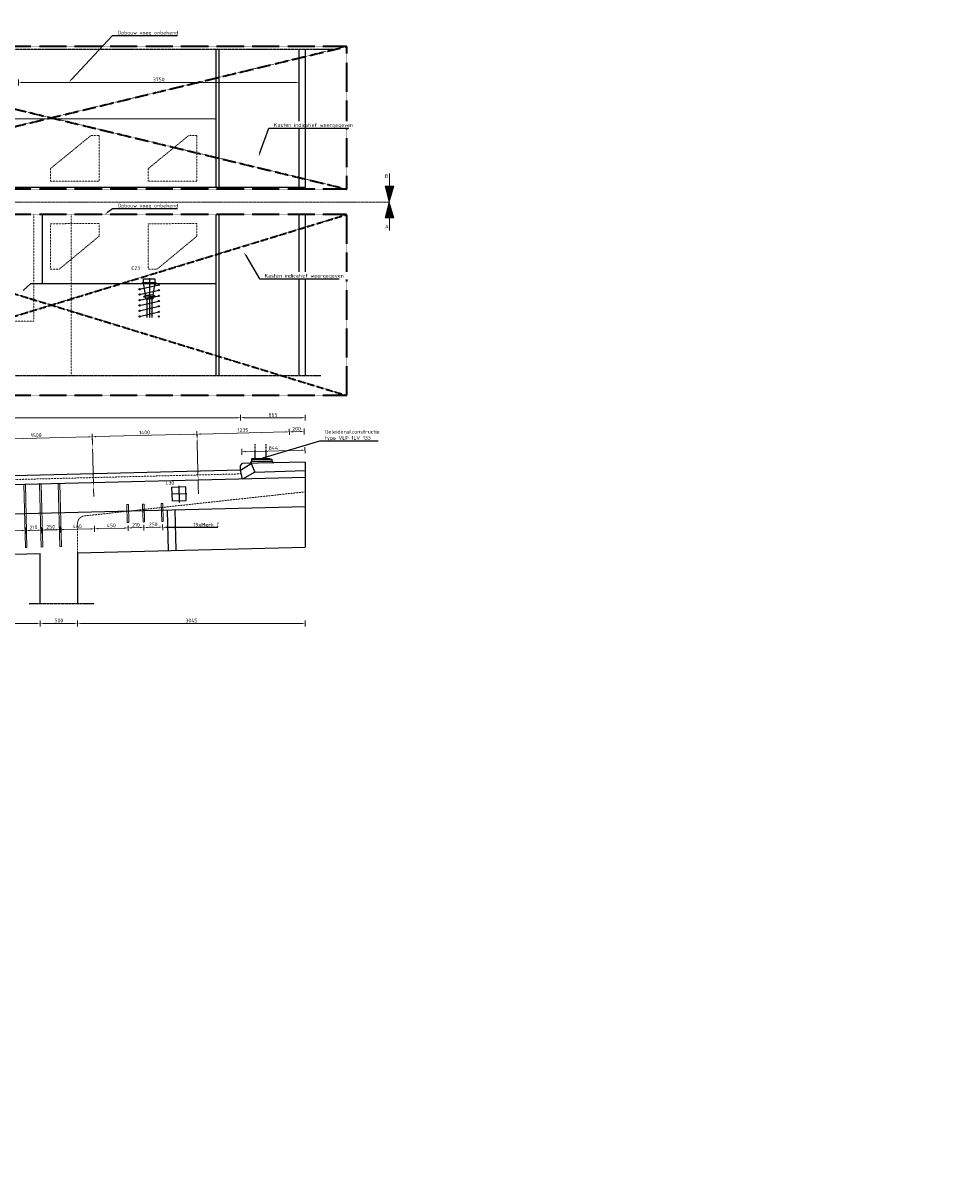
# Model space of a CAD drawing. Header units: millimetres. Extents: x -8028558 to 327273, y -63352 to 83293.
# Tile 95 of 195: x 120995 to 133254, y -19231 to -3740. Entities that reach past the tile are written whole.
import ezdxf
from ezdxf import colors
from ezdxf.entities.mleader import LeaderData, LeaderLine
from ezdxf.math import Vec2, Vec3

# ---------------------------------------------------------------- set-up
doc = ezdxf.new("R2010")
doc.units = ezdxf.units.MM
for name, pattern in [('AL-TEKENBLADGRENS', [11.5, 2.5, -1.5, 1, -1.5, 1, -1.5, 2.5]), ('NLCS-HIDDEN', [4, 2, -2]), ('XX-AFBREEK', [7, 4, -1, 1, -1]), ('XX-HART', [13, 4, -2, 1, -2, 4]), ('ZZ-HIDDEN-SO', [4, 2, -2])]:
    doc.linetypes.add(name, pattern=pattern)
for name, color, linetype, lineweight in [('B-CO-BC-AFBREEKLIJN-G', 7, 'XX-AFBREEK', 18), ('B-CO-BC-AFBREEKLIJN-GD', 7, 'XX-AFBREEK', 25), ('B-CO-BC-BETONVORM-AD', 252, 'Continuous', 18), ('B-CO-BC-BETONVORM-GD', 90, 'Continuous', 25), ('B-CO-BC-BETONVORM-GN', 10, 'ZZ-HIDDEN-SO', 13), ('B-CO-BC-BETONVORM_GEWAPEND-T70', 210, 'Continuous', 70), ('B-CO-BC-STORTNAAD-GD', 10, 'BC-STORTNAAD', 25), ('B-CO-BC-VOORSPANNING-GD', 200, 'Continuous', 25), ('B-CO-BC-WAPENING-G', 170, 'Continuous', 18), ('B-CO-BC-WAPENING_HOOFDWAPENING-G', 170, 'Continuous', 18), ('B-CO-BC-WAPENING_HOOFDWAPENING-GN', 140, 'NLCS-HIDDEN', 13), ('N-CO-BC-WAPENING_LOOPLIJN-G', 10, 'Continuous', 18), ('X-XX-AL-AFBREEKLIJN-GD', 7, 'XX-AFBREEK', 25), ('X-XX-AL-HARTLIJN-G', 7, 'XX-HART', 18), ('X-XX-AL-M', 7, 'Continuous', 18), ('X-XX-AL-TEKENBLADGRENS-G', 7, 'AL-TEKENBLADGRENS', 35), ('X-XX-AL-VERWIJZING-T25', 7, 'Continuous', 25)]:
    doc.layers.add(name, color=color, linetype=linetype, lineweight=lineweight)
doc.styles.add('NLCS-ISO-MM10-T25', font='NLCS-ISO.ttf', dxfattribs={"height": 25})
doc.styles.add('NLCS-ISO-MM20-T25', font='NLCS-ISO.ttf', dxfattribs={"height": 50})
doc.linetypes.add('BC-STORTNAAD', pattern='A,15,-1,[175,NLCS.SHX,S=1,R=0,X=0,Y=0],-1', length=17)
doc.dimstyles.new('NLCS-MM20-T25-PIJL_L0_H4', dxfattribs={"dimscale": 20, "dimtxt": 2.5, "dimasz": 2.5, "dimexe": 2, "dimexo": 2, "dimgap": 0.7, "dimtad": 1, "dimdec": 0, "dimzin": 0, "dimdsep": 46, "dimtxsty": 'NLCS-ISO-MM20-T25', "dimcen": 0, "dimdle": 2, "dimclrd": 256, "dimclre": 256, "dimclrt": 256, "dimadec": 4, "dimazin": 0, "dimtfac": 1, "dimtdec": 3, "dimtofl": 0, "dimtmove": 0, "dimatfit": 3, "dimfxl": 2, "dimfxlon": 1, "dimtfillclr": 256, "dimtolj": 1, "dimtzin": 0, "dimlwd": -1, "dimlwe": -1, "dimarcsym": 0})
pattern_1 = [(270, (-80869.983, 1662215.4034), (6.985, -1e-15), [5.08, -1.905]), (360, (-80869.983, 1662215.4034), (2e-15, 6.985), [5.08, -1.905])]

# ---------------------------------------------------------------- blocks, each defined once
blk = doc.blocks.new('*D810')
at = {"layer": 'X-XX-AL-M', "transparency": 16777216}
for p, q in [((120933, -4573), (120933, -4493)), ((120983, -4533), (124633, -4533)), ((124683, -4573), (124683, -4493))]:
    blk.add_line(p, q, dxfattribs=at)
for points in [[(120983, -4524), (120983, -4541), (120933, -4533)], [(124633, -4524), (124633, -4541), (124683, -4533)]]:
    blk.add_solid(points, dxfattribs=at)
at = {"layer": 'X-XX-AL-M', "transparency": 16777216, "insert": (122808, -4494), "char_height": 50, "attachment_point": 5, "style": 'NLCS-ISO-MM20-T25'}
blk.add_mtext('\\A1;3750', dxfattribs=at)
blk = doc.blocks.new('*D823')
at = {"layer": 'X-XX-AL-M', "transparency": 16777216}
for p, q in [((123903, -9059), (123903, -8979)), ((124768, -9059), (124768, -8979)), ((124718, -9019), (123953, -9019))]:
    blk.add_line(p, q, dxfattribs=at)
for points in [[(123953, -9011), (123953, -9027), (123903, -9019)], [(124718, -9011), (124718, -9027), (124768, -9019)]]:
    blk.add_solid(points, dxfattribs=at)
at = {"layer": 'X-XX-AL-M', "transparency": 16777216, "insert": (124336, -8980), "char_height": 50, "attachment_point": 5, "style": 'NLCS-ISO-MM20-T25'}
blk.add_mtext('\\A1;865', dxfattribs=at)
blk = doc.blocks.new('*D824')
at = {"layer": 'X-XX-AL-M', "transparency": 16777216}
for p, q in [((108683, -9059), (108683, -8979)), ((123903, -9059), (123903, -8979)), ((123853, -9019), (108733, -9019))]:
    blk.add_line(p, q, dxfattribs=at)
for points in [[(108733, -9011), (108733, -9027), (108683, -9019)], [(123853, -9011), (123853, -9027), (123903, -9019)]]:
    blk.add_solid(points, dxfattribs=at)
at = {"layer": 'X-XX-AL-M', "transparency": 16777216, "insert": (116293, -8980), "char_height": 50, "attachment_point": 5, "style": 'NLCS-ISO-MM20-T25'}
blk.add_mtext('\\A1;15220', dxfattribs=at)
blk = doc.blocks.new('*D826')
at = {"layer": 'X-XX-AL-M', "transparency": 16777216}
for p, q in [((123921, -9515), (123919, -9435)), ((124765, -9494), (124763, -9414)), ((124714, -9455), (123970, -9474))]:
    blk.add_line(p, q, dxfattribs=at)
for points in [[(124714, -9447), (124715, -9463), (124764, -9454)], [(123970, -9465), (123970, -9482), (123920, -9475)]]:
    blk.add_solid(points, dxfattribs=at)
at = {"layer": 'X-XX-AL-M', "transparency": 16777216, "insert": (124341, -9425), "char_height": 50, "attachment_point": 5, "rotation": 1.4511, "style": 'NLCS-ISO-MM20-T25'}
blk.add_mtext('\\A1;844', dxfattribs=at)
blk = doc.blocks.new('*D1394')
at = {"layer": 'X-XX-AL-M', "transparency": 16777216}
for p, q in [((124555, -9249), (124553, -9169)), ((124703, -9205), (124604, -9208)), ((124754, -9244), (124752, -9164))]:
    blk.add_line(p, q, dxfattribs=at)
for points in [[(124603, -9199), (124604, -9216), (124554, -9209)], [(124703, -9197), (124703, -9213), (124753, -9204)]]:
    blk.add_solid(points, dxfattribs=at)
at = {"layer": 'X-XX-AL-M', "transparency": 16777216, "insert": (124652, -9167), "char_height": 50, "attachment_point": 5, "rotation": 1.4321, "style": 'NLCS-ISO-MM20-T25'}
blk.add_mtext('\\A1;200', dxfattribs=at)
blk = doc.blocks.new('*D1395')
at = {"layer": 'X-XX-AL-M', "transparency": 16777216}
for p, q in [((123320, -9280), (123318, -9200)), ((124504, -9210), (123369, -9238)), ((124555, -9249), (124553, -9169))]:
    blk.add_line(p, q, dxfattribs=at)
for points in [[(123369, -9230), (123369, -9247), (123319, -9240)], [(124503, -9202), (124504, -9218), (124554, -9209)]]:
    blk.add_solid(points, dxfattribs=at)
at = {"layer": 'X-XX-AL-M', "transparency": 16777216, "insert": (123935, -9185), "char_height": 50, "attachment_point": 5, "rotation": 1.4321, "style": 'NLCS-ISO-MM20-T25'}
blk.add_mtext('\\A1;1235', dxfattribs=at)
blk = doc.blocks.new('*D1396')
at = {"layer": 'X-XX-AL-M', "transparency": 16777216}
for p, q in [((121920, -9315), (121918, -9235)), ((123269, -9241), (121969, -9273)), ((123320, -9280), (123318, -9200))]:
    blk.add_line(p, q, dxfattribs=at)
for points in [[(121969, -9265), (121970, -9282), (121919, -9275)], [(123269, -9233), (123269, -9249), (123319, -9240)]]:
    blk.add_solid(points, dxfattribs=at)
at = {"layer": 'X-XX-AL-M', "transparency": 16777216, "insert": (122618, -9218), "char_height": 50, "attachment_point": 5, "rotation": 1.4321, "style": 'NLCS-ISO-MM20-T25'}
blk.add_mtext('\\A1;1400', dxfattribs=at)
blk = doc.blocks.new('*D1397')
at = {"layer": 'X-XX-AL-M', "transparency": 16777216}
for p, q in [((120421, -9352), (120419, -9272)), ((121869, -9276), (120470, -9311)), ((121920, -9315), (121918, -9235))]:
    blk.add_line(p, q, dxfattribs=at)
for points in [[(121869, -9268), (121870, -9284), (121919, -9275)], [(120470, -9303), (120470, -9319), (120420, -9312)]]:
    blk.add_solid(points, dxfattribs=at)
at = {"layer": 'X-XX-AL-M', "transparency": 16777216, "insert": (121169, -9254), "char_height": 50, "attachment_point": 5, "rotation": 1.4321, "style": 'NLCS-ISO-MM20-T25'}
blk.add_mtext('\\A1;1500', dxfattribs=at)
blk = doc.blocks.new('*D1437')
at = {"layer": 'X-XX-AL-M', "transparency": 16777216}
for p, q in [((121031, -10569), (121029, -10489)), ((121080, -10527), (121190, -10525)), ((121241, -10563), (121239, -10483))]:
    blk.add_line(p, q, dxfattribs=at)
for points in [[(121080, -10519), (121081, -10536), (121030, -10529)], [(121190, -10516), (121191, -10533), (121240, -10523)]]:
    blk.add_solid(points, dxfattribs=at)
at = {"layer": 'X-XX-AL-M', "transparency": 16777216, "insert": (121134, -10487), "char_height": 50, "attachment_point": 5, "rotation": 1.4321, "style": 'NLCS-ISO-MM20-T25'}
blk.add_mtext('\\A1;210', dxfattribs=at)
blk = doc.blocks.new('*D1438')
at = {"layer": 'X-XX-AL-M', "transparency": 16777216}
for p, q in [((121241, -10563), (121239, -10483)), ((121290, -10522), (121440, -10518)), ((121491, -10557), (121489, -10477))]:
    blk.add_line(p, q, dxfattribs=at)
for points in [[(121290, -10514), (121291, -10530), (121240, -10523)], [(121440, -10510), (121441, -10527), (121490, -10517)]]:
    blk.add_solid(points, dxfattribs=at)
at = {"layer": 'X-XX-AL-M', "transparency": 16777216, "insert": (121364, -10481), "char_height": 50, "attachment_point": 5, "rotation": 1.4321, "style": 'NLCS-ISO-MM20-T25'}
blk.add_mtext('\\A1;250', dxfattribs=at)
blk = doc.blocks.new('*D1441')
at = {"layer": 'X-XX-AL-M', "transparency": 16777216}
for p, q in [((120450, -10503), (120452, -10583)), ((120501, -10542), (120980, -10530)), ((121031, -10569), (121029, -10489))]:
    blk.add_line(p, q, dxfattribs=at)
for points in [[(120500, -10534), (120501, -10550), (120451, -10543)], [(120980, -10522), (120981, -10538), (121030, -10529)]]:
    blk.add_solid(points, dxfattribs=at)
at = {"layer": 'X-XX-AL-M', "transparency": 16777216, "insert": (120740, -10497), "char_height": 50, "attachment_point": 5, "rotation": 1.4321, "style": 'NLCS-ISO-MM20-T25'}
blk.add_mtext('\\A1;580', dxfattribs=at)
blk = doc.blocks.new('*D1442')
at = {"layer": 'X-XX-AL-M', "transparency": 16777216}
for p, q in [((121491, -10557), (121489, -10477)), ((121540, -10516), (121900, -10507)), ((121949, -10466), (121951, -10546))]:
    blk.add_line(p, q, dxfattribs=at)
for points in [[(121540, -10508), (121541, -10524), (121490, -10517)], [(121900, -10499), (121900, -10515), (121950, -10506)]]:
    blk.add_solid(points, dxfattribs=at)
at = {"layer": 'X-XX-AL-M', "transparency": 16777216, "insert": (121719, -10472), "char_height": 50, "attachment_point": 5, "rotation": 1.4321, "style": 'NLCS-ISO-MM20-T25'}
blk.add_mtext('\\A1;460', dxfattribs=at)
blk = doc.blocks.new('*D1443')
at = {"layer": 'X-XX-AL-M', "transparency": 16777216}
for p, q in [((121949, -10466), (121951, -10546)), ((122000, -10504), (122350, -10496)), ((122399, -10460), (122401, -10534))]:
    blk.add_line(p, q, dxfattribs=at)
for points in [[(122000, -10496), (122000, -10513), (121950, -10506)], [(122350, -10487), (122350, -10504), (122400, -10494)]]:
    blk.add_solid(points, dxfattribs=at)
at = {"layer": 'X-XX-AL-M', "transparency": 16777216, "insert": (122174, -10461), "char_height": 50, "attachment_point": 5, "rotation": 1.4321, "style": 'NLCS-ISO-MM20-T25'}
blk.add_mtext('\\A1;450', dxfattribs=at)
blk = doc.blocks.new('*D1444')
at = {"layer": 'X-XX-AL-M', "transparency": 16777216}
for p, q in [((121223, -11732), (121223, -11812)), ((121673, -11772), (121273, -11772)), ((121723, -11732), (121723, -11812))]:
    blk.add_line(p, q, dxfattribs=at)
for points in [[(121273, -11764), (121273, -11780), (121223, -11772)], [(121673, -11764), (121673, -11780), (121723, -11772)]]:
    blk.add_solid(points, dxfattribs=at)
at = {"layer": 'X-XX-AL-M', "transparency": 16777216, "insert": (121473, -11733), "char_height": 50, "attachment_point": 5, "style": 'NLCS-ISO-MM20-T25'}
blk.add_mtext('\\A1;500', dxfattribs=at)
blk = doc.blocks.new('*D1445')
at = {"layer": 'X-XX-AL-M', "transparency": 16777216}
for p, q in [((121723, -11732), (121723, -11812)), ((121773, -11772), (124718, -11772)), ((124768, -11732), (124768, -11812))]:
    blk.add_line(p, q, dxfattribs=at)
for points in [[(121773, -11764), (121773, -11780), (121723, -11772)], [(124718, -11764), (124718, -11780), (124768, -11772)]]:
    blk.add_solid(points, dxfattribs=at)
at = {"layer": 'X-XX-AL-M', "transparency": 16777216, "insert": (123246, -11733), "char_height": 50, "attachment_point": 5, "style": 'NLCS-ISO-MM20-T25'}
blk.add_mtext('\\A1;3045', dxfattribs=at)
blk = doc.blocks.new('*D1446')
at = {"layer": 'X-XX-AL-M', "transparency": 16777216}
for p, q in [((107423, -11732), (107423, -11812)), ((121173, -11772), (107473, -11772)), ((121223, -11732), (121223, -11812))]:
    blk.add_line(p, q, dxfattribs=at)
for points in [[(107473, -11764), (107473, -11780), (107423, -11772)], [(121173, -11764), (121173, -11780), (121223, -11772)]]:
    blk.add_solid(points, dxfattribs=at)
at = {"layer": 'X-XX-AL-M', "transparency": 16777216, "insert": (114323, -11733), "char_height": 50, "attachment_point": 5, "style": 'NLCS-ISO-MM20-T25'}
blk.add_mtext('\\A1;13800', dxfattribs=at)
blk = doc.blocks.new('*D1896')
at = {"layer": 'X-XX-AL-M', "transparency": 16777216}
for p, q in [((122399, -10460), (122401, -10534)), ((122450, -10493), (122560, -10490)), ((122609, -10455), (122611, -10529))]:
    blk.add_line(p, q, dxfattribs=at)
for points in [[(122450, -10485), (122450, -10501), (122400, -10494)], [(122560, -10482), (122560, -10499), (122610, -10489)]]:
    blk.add_solid(points, dxfattribs=at)
at = {"layer": 'X-XX-AL-M', "transparency": 16777216, "insert": (122504, -10453), "char_height": 50, "attachment_point": 5, "rotation": 1.4321, "style": 'NLCS-ISO-MM20-T25'}
blk.add_mtext('\\A1;210', dxfattribs=at)
blk = doc.blocks.new('*D1897')
at = {"layer": 'X-XX-AL-M', "transparency": 16777216}
for p, q in [((122609, -10455), (122611, -10529)), ((122660, -10488), (122810, -10484)), ((122859, -10449), (122861, -10523))]:
    blk.add_line(p, q, dxfattribs=at)
for points in [[(122660, -10480), (122660, -10496), (122610, -10489)], [(122810, -10476), (122810, -10492), (122860, -10483)]]:
    blk.add_solid(points, dxfattribs=at)
at = {"layer": 'X-XX-AL-M', "transparency": 16777216, "insert": (122734, -10447), "char_height": 50, "attachment_point": 5, "rotation": 1.4321, "style": 'NLCS-ISO-MM20-T25'}
blk.add_mtext('\\A1;250', dxfattribs=at)
blk = doc.blocks.new('geleiderail')
at = {"layer": 'B-CO-BC-BETONVORM-GD', "flags": 128}
for points in [[(123979, -1822), (123979, -1812)], [(123979, -1842), (123979, -1832)], [(123979, -1862), (123979, -1852)], [(124129, -1822), (124129, -1812)], [(124129, -1842), (124129, -1832)], [(124129, -1862), (124129, -1852)], [(123934, -2011), (123934, -2001), (124174, -2001), (124174, -2011)], [(123934, -2036), (123934, -2011), (124204, -2011), (124204, -2036)], [(123979, -1882), (123979, -1872)], [(123979, -2001), (123979, -1892)], [(124129, -1882), (124129, -1872)], [(124129, -2001), (124129, -1892)], [(123912, -2067), (123935, -2036)], [(123934, -2036), (124204, -2036)], [(124204, -2036), (124229, -2060)]]:
    blk.add_lwpolyline(points, dxfattribs=at)

msp = doc.modelspace()

# ---------------------------------------------------------------- hatches: boundary and pattern name
at = {"layer": 'N-CO-BC-WAPENING_LOOPLIJN-G', "ltscale": 500, "true_color": 0x636466}
h = msp.add_hatch(dxfattribs=at)
h.set_pattern_fill('ANGLE', color=251, angle=-90)
h.set_pattern_definition(pattern_1)
h.paths.add_polyline_path([(125950.6, -5922.3), (125838, -5922.3), (125890.8, -6133.7), (125891.1, -6133.7)])
h = msp.add_hatch(dxfattribs=at)
h.set_pattern_fill('ANGLE', color=251, angle=-90)
h.set_pattern_definition(pattern_1)
h.paths.add_polyline_path([(125950.6, -6346.2), (125838, -6346.2), (125890.8, -6134.8), (125891.1, -6134.8)])

# ---------------------------------------------------------------- linework, layer by layer
at = {"layer": 'B-CO-BC-AFBREEKLIJN-G', "flags": 128}
msp.add_lwpolyline([(125891, -6134.2), (100463.2, -6134.2)], dxfattribs=at)
at = {"layer": 'B-CO-BC-AFBREEKLIJN-GD', "flags": 128}
msp.add_lwpolyline([(121076.9, -11507), (121944.7, -11507)], dxfattribs=at)
at = {"layer": 'B-CO-BC-BETONVORM-GD', "flags": 128}
for points in [[(123570, -4088.5), (123570, -5940.9)], [(123611, -4088.5), (123611, -5940.9)], [(124682.8, -4088.5), (124682.8, -5940.9)], [(103793.1, -5018.4), (123570, -5014.7)], [(124767.9, -5940.9), (101768.3, -5940.9)], [(121255.3, -7226.1), (121255.3, -6300.2)], [(123570, -6300.2), (123570, -8454.6)], [(123611, -6300.2), (123611, -8454.6)], [(124682.8, -6300.2), (124682.8, -8454.6)], [(124767.9, -6300.2), (124767.9, -8454.6)], [(120995.7, -7319.3), (121098.1, -7224.3)], [(121098.1, -7224.3), (123570, -7224.3)], [(123903.4, -9722.6), (105177.4, -10190.7)], [(123903.4, -9722.5), (124045.3, -9631.2)], [(123903.4, -9664.7), (123924.2, -9634.2)], [(123903.4, -9722.5), (123903.4, -9664.7)], [(123927.3, -9842), (123903.4, -9722.6)], [(124768.4, -9612.9), (123924.2, -9634.2)], [(124095, -9748.1), (123927.3, -9842)], [(124045.2, -9631.2), (124095, -9748.1)], [(124095, -9748.1), (124768.4, -9726)], [(124768.4, -9612.9), (124768.4, -9999.7)], [(124768.4, -9612.9), (124768.4, -10749.7)], [(124768.4, -9821), (103878.4, -10343.2)], [(107423.4, -11183.4), (121223.4, -10838.4)], [(121223.4, -11507), (121223.4, -10838.4)], [(121723.4, -10825.9), (124768.4, -10749.7)], [(121723.4, -10825.9), (121723.4, -11507)]]:
    msp.add_lwpolyline(points, dxfattribs=at)
at = {"layer": 'B-CO-BC-BETONVORM-GD', "ltscale": 500, "flags": 128}
for points in [[(122937, -10795.5), (122923.6, -10259.1)], [(123023.6, -10256.6), (123037, -10793)]]:
    msp.add_lwpolyline(points, dxfattribs=at)
at = {"layer": 'B-CO-BC-BETONVORM-GN', "flags": 128}
for points in [[(121137.5, -7727.1), (121137.5, -6300.2)], [(121637, -6300.2), (121637, -8454.6)], [(107354.5, -7727.1), (121137.5, -7727.1)], [(123913.1, -9771.1), (105197, -10239)]]:
    msp.add_lwpolyline(points, dxfattribs=at)
msp.add_lwpolyline([(121723.4, -10825.9), (121723.4, -10430.3, -0.4069116), (121823.4, -10332.8), (124768.4, -10011.2)], format="xyb", dxfattribs=at)
at = {"layer": 'B-CO-BC-STORTNAAD-GD', "flags": 128}
msp.add_lwpolyline([(124768.4, -10212.9), (103878.4, -10735.2)], dxfattribs=at)
at = {"layer": 'B-CO-BC-VOORSPANNING-GD', "ltscale": 5, "flags": 128}
for points in [[(122552.5, -7300.6), (122809.8, -7241)], [(122775.3, -7224.7), (122585.3, -7224.7)], [(122610.7, -7239), (122590.2, -7224.7)], [(122630.2, -7378.4), (122610.7, -7239)], [(122682.8, -7152.4), (122682.8, -7677.5)], [(122735.3, -7378.4), (122754.8, -7239)], [(122754.8, -7239), (122775.3, -7224.7)], [(122552.5, -7371.3), (122809.8, -7313.9)], [(122552.5, -7447.5), (122809.8, -7387.9)], [(122602.2, -7403.4), (122630.2, -7378.4)], [(122633.9, -7428.3), (122632.6, -7403)], [(122648.7, -7428.1), (122648, -7679.2)], [(122716.9, -7428.1), (122717.6, -7679.2)], [(122731.6, -7428.3), (122732.9, -7403)], [(122763.3, -7403.4), (122735.3, -7378.4)], [(122552.5, -7517), (122809.8, -7458.6)], [(122552.5, -7588.8), (122809.8, -7528.7)], [(122552.5, -7665.1), (122809.8, -7602.7)]]:
    msp.add_lwpolyline(points, dxfattribs=at)
at = {"layer": 'B-CO-BC-VOORSPANNING-GD', "ltscale": 500, "flags": 128}
for points in [[(122605.3, -7216.7), (122585.3, -7216.7)], [(122585.3, -7216.7), (122585.3, -7224.7)], [(122605.3, -7216.7), (122605.3, -7161.7)], [(122605.3, -7161.7), (122755.3, -7161.7)], [(122755.3, -7216.7), (122605.3, -7216.7)], [(122755.3, -7161.7), (122755.3, -7216.7)], [(122755.3, -7216.7), (122775.3, -7216.7)], [(122775.3, -7216.7), (122775.3, -7224.7)], [(122817.8, -7241), (122801.8, -7241)], [(122809.8, -7249), (122809.8, -7233)], [(122809.8, -7241), (122817.8, -7241)], [(122560.5, -7300.6), (122544.5, -7300.6)], [(122560.5, -7371.3), (122544.5, -7371.3)], [(122552.5, -7308.6), (122552.5, -7292.6)], [(122552.5, -7300.6), (122560.5, -7300.6)], [(122552.5, -7379.3), (122552.5, -7363.3)], [(122552.5, -7371.3), (122560.5, -7371.3)], [(122817.8, -7313.9), (122801.8, -7313.9)], [(122817.8, -7387.9), (122801.8, -7387.9)], [(122809.8, -7321.9), (122809.8, -7305.9)], [(122809.8, -7313.9), (122817.8, -7313.9)], [(122809.8, -7395.9), (122809.8, -7379.9)], [(122809.8, -7387.9), (122817.8, -7387.9)], [(122560.5, -7447.5), (122544.5, -7447.5)], [(122560.5, -7517), (122544.5, -7517)], [(122560.5, -7588.8), (122544.5, -7588.8)], [(122552.5, -7455.5), (122552.5, -7439.5)], [(122552.5, -7447.5), (122560.5, -7447.5)], [(122552.5, -7525), (122552.5, -7509)], [(122552.5, -7517), (122560.5, -7517)], [(122552.5, -7596.8), (122552.5, -7580.8)], [(122552.5, -7588.8), (122560.5, -7588.8)], [(122817.8, -7458.6), (122801.8, -7458.6)], [(122817.8, -7528.7), (122801.8, -7528.7)], [(122809.8, -7466.6), (122809.8, -7450.6)], [(122809.8, -7458.6), (122817.8, -7458.6)], [(122809.8, -7536.7), (122809.8, -7520.7)], [(122809.8, -7528.7), (122817.8, -7528.7)], [(122560.5, -7665.1), (122544.5, -7665.1)], [(122552.5, -7673.1), (122552.5, -7657.1)], [(122552.5, -7665.1), (122560.5, -7665.1)], [(122817.8, -7602.7), (122801.8, -7602.7)], [(122817.8, -7665.1), (122801.8, -7665.1)], [(122809.8, -7610.7), (122809.8, -7594.7)], [(122809.8, -7602.7), (122817.8, -7602.7)], [(122809.8, -7673.1), (122809.8, -7657.1)], [(122809.8, -7665.1), (122817.8, -7665.1)]]:
    msp.add_lwpolyline(points, dxfattribs=at)
at = {"layer": 'B-CO-BC-VOORSPANNING-GD', "flags": 128}
for points in [[(122602.2, -7403.4), (122682.8, -7403.4)], [(122630.2, -7378.4), (122682.8, -7378.4)], [(122633.9, -7428.3), (122682.8, -7428.3)], [(122735.3, -7378.4), (122682.8, -7378.4)], [(122763.3, -7403.4), (122682.8, -7403.4)], [(122731.6, -7428.3), (122682.8, -7428.3)], [(122979.3, -10037.3), (123185.2, -10031.7)], [(123075.4, -9929.8), (123081.4, -10154.1)]]:
    msp.add_lwpolyline(points, dxfattribs=at)
at = {"layer": 'B-CO-BC-VOORSPANNING-GD'}
msp.add_lwpolyline([(122986, -10132.6), (123175.9, -10126.5), (123170.9, -9946.7), (122981, -9952.9)], close=True, dxfattribs=at)
at = {"layer": 'B-CO-BC-VOORSPANNING-GD', "ltscale": 500}
for centre in [(122809.8, -7241), (122552.5, -7300.6), (122552.5, -7371.3), (122809.8, -7313.9), (122809.8, -7387.9), (122552.5, -7447.5), (122552.5, -7517), (122552.5, -7588.8), (122809.8, -7458.6), (122809.8, -7528.7), (122552.5, -7665.1), (122809.8, -7602.7), (122809.8, -7665.1)]:
    msp.add_circle(centre, 8, dxfattribs=at)
at = {"layer": 'B-CO-BC-WAPENING-G', "flags": 128}
for points in [[(125894.3, -5922.3), (125894.3, -5753.8)], [(125894.3, -6346.2), (125894.3, -6514.7)]]:
    msp.add_lwpolyline(points, dxfattribs=at)
at = {"layer": 'B-CO-BC-WAPENING_HOOFDWAPENING-G', "flags": 128}
for points in [[(121235.1, -9909.3), (121215.1, -9909.8)], [(121215.1, -9909.8), (121236.1, -10749.6)], [(121235.1, -9909.3), (121256.1, -10749.1)], [(121485, -9903.1), (121465, -9903.6)], [(121465, -9903.6), (121486, -10743.3)], [(121485, -9903.1), (121506, -10742.8)], [(121025.1, -9914.6), (121005.1, -9915.1)], [(121005.1, -9915.1), (121026.1, -10754.8)], [(121025.1, -9914.6), (121046.1, -10754.3)], [(122402.1, -10180.2), (122382.1, -10180.7)], [(122382.1, -10180.7), (122388.1, -10420.7)], [(122402.1, -10180.2), (122408.1, -10420.2)], [(122612.1, -10175), (122592.1, -10175.5)], [(122592.1, -10175.5), (122598.1, -10415.4)], [(122612.1, -10175), (122618.1, -10414.9)], [(122862, -10168.7), (122842, -10169.2)], [(122842, -10169.2), (122848, -10409.2)], [(122862, -10168.7), (122868, -10408.7)], [(122408.1, -10420.2), (122388.1, -10420.7)], [(122618.1, -10414.9), (122598.1, -10415.4)], [(122868, -10408.7), (122848, -10409.2)], [(121046.1, -10754.3), (121026.1, -10754.8)], [(121256.1, -10749.1), (121236.1, -10749.6)], [(121506, -10742.8), (121486, -10743.3)]]:
    msp.add_lwpolyline(points, dxfattribs=at)
at = {"layer": 'B-CO-BC-WAPENING_HOOFDWAPENING-G', "ltscale": 500, "flags": 128}
for points in [[(121215.1, -9909.8), (121236.1, -10749.6)], [(121465, -9903.6), (121486, -10743.3)], [(121005.1, -9915.1), (121026.1, -10754.8)], [(122382.1, -10180.7), (122388.1, -10420.7)], [(122592.1, -10175.5), (122598.1, -10415.4)], [(122842, -10169.2), (122848, -10409.2)]]:
    msp.add_lwpolyline(points, dxfattribs=at)
at = {"layer": 'B-CO-BC-WAPENING_HOOFDWAPENING-GN', "flags": 128}
for points in [[(121358.5, -5855.2), (122012.6, -5853.3), (122012.6, -5243.3), (121901.6, -5243.3), (121358.5, -5687.7)], [(122665.6, -5855.6), (123319.7, -5853.7), (123319.7, -5243.6), (123208.7, -5243.6), (122665.6, -5688)], [(122012.6, -6421.7), (121358.6, -6423.6), (121358.6, -7033.6), (121476.5, -7033.6), (122012.6, -6589.2)], [(123319.7, -6422), (122665.7, -6423.9), (122665.7, -7033.9), (122783.6, -7033.9), (123319.7, -6589.5)]]:
    msp.add_lwpolyline(points, close=True, dxfattribs=at)
at = {"layer": 'N-CO-BC-WAPENING_LOOPLIJN-G', "ltscale": 500, "flags": 128}
for points in [[(125891, -6134.2), (125838, -5922.3)], [(125838, -5922.3), (125950.6, -5922.3)], [(125950.6, -5922.3), (125891, -6134.2)], [(125891, -6134.2), (125838, -6346.2)], [(125950.6, -6346.2), (125891, -6134.2)], [(125838, -6346.2), (125950.6, -6346.2)]]:
    msp.add_lwpolyline(points, dxfattribs=at)
at = {"layer": 'X-XX-AL-AFBREEKLIJN-GD', "flags": 128}
for points in [[(101227.7, -4088.5), (125171.5, -4088.5)], [(101297.7, -8454.6), (124977.4, -8454.6)]]:
    msp.add_lwpolyline(points, dxfattribs=at)
at = {"layer": 'X-XX-AL-HARTLIJN-G', "flags": 128}
for points in [[(121939.3, -10072.5), (121919.4, -9274.7)], [(123338.9, -10037.5), (123318.9, -9239.7)]]:
    msp.add_lwpolyline(points, dxfattribs=at)
at = {"layer": 'X-XX-AL-TEKENBLADGRENS-G', "flags": 128}
for points in [[(125323.9, -5960.2), (125323.9, -4051.7)], [(125323.9, -8723.1), (125323.9, -6300.2)]]:
    msp.add_lwpolyline(points, dxfattribs=at)

# ---------------------------------------------------------------- block references
at = {"layer": 'B-CO-BC-BETONVORM-AD'}
msp.add_blockref('geleiderail', (117.7, -7563.2), dxfattribs=at)

# ---------------------------------------------------------------- texts
at = {"layer": 'B-CO-BC-BETONVORM_GEWAPEND-T70', "ltscale": 500, "char_height": 50, "style": 'NLCS-ISO-MM20-T25'}
for s, width, insert, attachment_point in [('B', 332.893, (125833.4, -5761.1), 1), ('A', 332.893, (125833.4, -6437.7), 1), ('C23', 97.558, (122558.7, -6992.1), 3), ('C30', 332.893, (123014.8, -9865.9), 3)]:
    msp.add_mtext_dynamic_manual_height_columns(s, width=width, gutter_width=35, heights=[0], dxfattribs=dict(at, insert=insert, attachment_point=attachment_point))

# ---------------------------------------------------------------- dimensions: what is measured, and where the dimension line sits
at = {"layer": 'X-XX-AL-M'}
for base, p1, p2, picture, middle in [((124682.8, -4532.7), (120932.8, -5018.4), (124682.8, -5144.8), '*D810', (122807.8, -4493.7)), ((108683.1, -9019.1), (123903.4, -9664.7), (108683.1, -10071.6), '*D824', (116293.3, -8980.1)), ((123903.4, -9019.1), (124768.4, -9612.9), (123903.4, -9664.7), '*D823', (124335.9, -8980.1)), ((124768.4, -11772), (121723.4, -11507), (124768.4, -10749.7), '*D1445', (123245.9, -11733)), ((107423.4, -11772), (121223.4, -11507), (107423.4, -11672.4), '*D1446', (114323.4, -11733)), ((121223.4, -11772), (121723.4, -11507), (121223.4, -11507), '*D1444', (121473.4, -11733))]:
    dim = msp.add_linear_dim(base=base, p1=p1, p2=p2, dimstyle='NLCS-MM20-T25-PIJL_L0_H4', dxfattribs=at)
    dim.commit()
    dim.dimension.update_dxf_attribs({"geometry": picture, "text_midpoint": middle})
for p1, p2, distance, picture, middle in [((124768.4044, -9820.9889), (124568.9573, -9825.9751), -617.3549, '*D1394', (124652.2771, -9167.3321)), ((124768.4, -9612.9), (123924.2, -9634.2), -159.3, '*D826', (124341.3, -9425.3))]:
    dim = msp.add_aligned_dim(p1=p1, p2=p2, distance=distance, dimstyle='NLCS-MM20-T25-PIJL_L0_H4', dxfattribs=at)
    dim.commit()
    dim.dimension.update_dxf_attribs({"geometry": picture, "text_midpoint": middle})
for base, p1, p2, angle, picture, middle in [((120419.8, -9312.2), (121934.8, -9891.8), (120435.2, -9929.3), 1.4321, '*D1397', (121168.6, -9254.4)), ((121919.4, -9274.7), (123334.3, -9856.8), (121934.8, -9891.8), 1.4321, '*D1396', (122618.2, -9218.2)), ((123318.9, -9239.7), (124569, -9826), (123334.3, -9856.8), 1.4321, '*D1395', (123935.2, -9185.3)), ((121950.1, -10505.6), (121496, -10743.1), (121934.8, -9891.8), 181.4321, '*D1442', (121719.3, -10472.4)), ((122400, -10494.4), (121934.8, -9891.8), (122398.1, -10420.4), 181.4321, '*D1443', (122174.1, -10461)), ((121030.5, -10528.6), (120435.2, -9929.3), (121036.1, -10754.6), 181.4321, '*D1441', (120739.6, -10496.8)), ((121240.4, -10523.3), (121036.1, -10754.6), (121246.1, -10749.3), 181.4321, '*D1437', (121134.5, -10487)), ((121490.3, -10517.1), (121246.1, -10749.3), (121496, -10743.1), 181.4321, '*D1438', (121364.4, -10481.2)), ((122609.9, -10489.1), (122398.1, -10420.4), (122608.1, -10415.2), 181.4321, '*D1896', (122504, -10452.7)), ((122859.8, -10482.9), (122608.1, -10415.2), (122858, -10408.9), 181.4321, '*D1897', (122733.9, -10447))]:
    dim = msp.add_linear_dim(base=base, p1=p1, p2=p2, angle=angle, dimstyle='NLCS-MM20-T25-PIJL_L0_H4', dxfattribs=at)
    dim.commit()
    dim.dimension.update_dxf_attribs({"geometry": picture, "text_midpoint": middle})

# ---------------------------------------------------------------- leaders
at = {"layer": 'X-XX-AL-VERWIJZING-T25'}
ml = msp.add_multileader_mtext('Standard', dxfattribs=at)
ml.set_content('Opbouw voeg onbekend ', color=256, style='NLCS-ISO-MM20-T25')
ml.set_leader_properties(color=256, linetype='ByLayer', lineweight=-1)
ml.build(insert=Vec2(0, 0))
ml.multileader.update_dxf_attribs({"text_left_attachment_type": 5, "text_right_attachment_type": 5, "dogleg_length": 50, "arrow_head_size": 50})
ctx = ml.context
ctx.base_point, ctx.char_height, ctx.arrow_head_size, ctx.landing_gap_size, ctx.plane_origin = Vec3(122238.5, -3906.4), 50, 50, 18, Vec3(121608.1, -4528.4)
ctx.left_attachment, ctx.right_attachment = 5, 5
notes = []
notes.append((ctx, [(0, (1, 1, 0), (122188.5, -3906.4), (1, 0), 50, [(0, [(121608.1, -4528.4)], 0, [])])]))
ctx.mtext.insert, ctx.mtext.flow_direction = Vec3(122256.5, -3841.4), 5
ml = msp.add_multileader_mtext('Standard', dxfattribs=at)
ml.set_content('Opbouw voeg onbekend ', color=256, style='NLCS-ISO-MM20-T25')
ml.set_leader_properties(color=256, linetype='ByLayer', lineweight=-1)
ml.build(insert=Vec2(0, 0))
ml.multileader.update_dxf_attribs({"text_left_attachment_type": 5, "text_right_attachment_type": 5, "dogleg_length": 50, "arrow_head_size": 50})
ctx = ml.context
ctx.base_point, ctx.char_height, ctx.arrow_head_size, ctx.landing_gap_size, ctx.plane_origin = Vec3(122238.5, -6221.5), 50, 50, 18, Vec3(121608.1, -6776.9)
ctx.left_attachment, ctx.right_attachment = 5, 5
notes.append((ctx, [(0, (1, 1, 0), (122188.5, -6221.5), (1, 0), 50, [(0, [(122084.8, -6300.2)], 0, [])])]))
ctx.mtext.insert, ctx.mtext.flow_direction = Vec3(122256.5, -6156.5), 5
ml = msp.add_multileader_mtext('Standard', dxfattribs=at)
ml.set_content('Geleiderailconstructie\\Ptype VLP 1LV 133 ', color=256, style='NLCS-ISO-MM20-T25')
ml.set_leader_properties(color=256, linetype='ByLayer', lineweight=-1)
ml.build(insert=Vec2(0, 0))
ml.multileader.update_dxf_attribs({"text_left_attachment_type": 5, "text_right_attachment_type": 5, "dogleg_length": 50, "arrow_head_size": 50})
ctx = ml.context
ctx.base_point, ctx.char_height, ctx.arrow_head_size, ctx.landing_gap_size, ctx.plane_origin = Vec3(125012.2, -9330.7), 50, 50, 18, Vec3(124172.1, -9564.3)
ctx.left_attachment, ctx.right_attachment = 5, 5
notes.append((ctx, [(0, (1, 1, 0), (124962.2, -9330.7), (1, 0), 50, [(0, [(124172.1, -9564.3)], 0, [])])]))
ctx.mtext.insert, ctx.mtext.flow_direction = Vec3(125030.2, -9182.4), 5
ml = msp.add_multileader_mtext('Standard', dxfattribs=at)
ml.set_content('19xMerk C', color=256, style='NLCS-ISO-MM20-T25')
ml.set_leader_properties(color=256, linetype='ByLayer', lineweight=-1)
ml.build(insert=Vec2(0, 0))
ml.multileader.update_dxf_attribs({"text_left_attachment_type": 5, "text_right_attachment_type": 5, "dogleg_length": 50, "arrow_head_size": 50})
ctx = ml.context
ctx.base_point, ctx.char_height, ctx.arrow_head_size, ctx.landing_gap_size, ctx.plane_origin = Vec3(123252.8, -10485.9), 50, 50, 18, Vec3(122859.9, -10485.9)
ctx.left_attachment, ctx.right_attachment = 5, 5
notes.append((ctx, [(0, (1, 1, 0), (123202.8, -10485.9), (1, 0), 50, [(0, [(122859.9, -10485.9)], 0, [])])]))
ctx.mtext.insert, ctx.mtext.flow_direction = Vec3(123270.8, -10425.9), 5
for ctx, leaders in notes:
    for number, flags, end, landing, length, lines in leaders:
        leader = LeaderData()
        leader.index, (leader.has_last_leader_line, leader.has_dogleg_vector, leader.attachment_direction) = number, flags
        leader.last_leader_point, leader.dogleg_vector, leader.dogleg_length = Vec3(end), Vec3(landing), length
        for number, points, colour, breaks in lines:
            line = LeaderLine()
            line.index, line.vertices, line.color, line.breaks = number, Vec3.list(points), colors.encode_raw_color(colour), breaks
            leader.lines.append(line)
        ctx.leaders.append(leader)

# ---------------------------------------------------------------- next in the draw order: leaders
ml = msp.add_multileader_mtext('Standard', dxfattribs=at)
ml.set_content('Kasten indicatief weergegeven ', color=256, style='NLCS-ISO-MM20-T25')
ml.set_leader_properties(color=256, linetype='ByLayer', lineweight=-1)
ml.build(insert=Vec2(0, 0))
ml.multileader.update_dxf_attribs({"text_left_attachment_type": 5, "text_right_attachment_type": 5, "dogleg_length": 50, "arrow_head_size": 50})
ctx = ml.context
ctx.base_point, ctx.char_height, ctx.arrow_head_size, ctx.landing_gap_size, ctx.plane_origin = Vec3(124331.9, -5143.4), 50, 50, 18, Vec3(123948.1, -5766.5)
ctx.left_attachment, ctx.right_attachment = 5, 5
notes = []
notes.append((ctx, [(0, (1, 1, 0), (124281.9, -5143.4), (1, 0), 50, [(0, [(124144, -5524)], 0, [])])]))
ctx.mtext.insert, ctx.mtext.flow_direction = Vec3(124349.9, -5078.4), 5
ctx.mtext.has_bg_fill, ctx.mtext.bg_color, ctx.mtext.bg_scale_factor, ctx.mtext.bg_transparency, ctx.mtext.use_window_bg_color = 1, -1027028792, 1.5, 0, 1
ml = msp.add_multileader_mtext('Standard', dxfattribs=at)
ml.set_content('Kasten indicatief weergegeven ', color=256, style='NLCS-ISO-MM20-T25')
ml.set_leader_properties(color=256, linetype='ByLayer', lineweight=-1)
ml.build(insert=Vec2(0, 0))
ml.multileader.update_dxf_attribs({"text_left_attachment_type": 5, "text_right_attachment_type": 5, "dogleg_length": 50, "arrow_head_size": 50})
ctx = ml.context
ctx.base_point, ctx.char_height, ctx.arrow_head_size, ctx.landing_gap_size, ctx.plane_origin = Vec3(124206.5, -7160), 50, 50, 18, Vec3(123948.1, -6807.7)
ctx.left_attachment, ctx.right_attachment = 5, 5
notes.append((ctx, [(0, (1, 1, 0), (124156.5, -7160), (1, 0), 50, [(0, [(123948.1, -6807.7)], 0, [])])]))
ctx.mtext.insert, ctx.mtext.flow_direction = Vec3(124224.5, -7095), 5
ctx.mtext.has_bg_fill, ctx.mtext.bg_color, ctx.mtext.bg_scale_factor, ctx.mtext.bg_transparency, ctx.mtext.use_window_bg_color = 1, -1027028792, 1.5, 0, 1
for ctx, leaders in notes:
    for number, flags, end, landing, length, lines in leaders:
        leader = LeaderData()
        leader.index, (leader.has_last_leader_line, leader.has_dogleg_vector, leader.attachment_direction) = number, flags
        leader.last_leader_point, leader.dogleg_vector, leader.dogleg_length = Vec3(end), Vec3(landing), length
        for number, points, colour, breaks in lines:
            line = LeaderLine()
            line.index, line.vertices, line.color, line.breaks = number, Vec3.list(points), colors.encode_raw_color(colour), breaks
            leader.lines.append(line)
        ctx.leaders.append(leader)

# ---------------------------------------------------------------- next in the draw order: linework, layer by layer
at = {"layer": 'B-CO-BC-BETONVORM-GD', "flags": 128}
msp.add_lwpolyline([(124767.9, -4088.5), (124767.9, -5940.9)], dxfattribs=at)
at = {"layer": 'X-XX-AL-TEKENBLADGRENS-G'}
for points in [[(117416.9, -4051.7), (125323.9, -5960.2), (117416.9, -5960.2), (125323.9, -4051.7)], [(117416.9, -6300.2), (125323.9, -8723.1), (117416.9, -8723.1), (125323.9, -6300.2)]]:
    msp.add_lwpolyline(points, close=True, dxfattribs=at)

# ---------------------------------------------------------------- next in the draw order: leaders
at = {"layer": 'X-XX-AL-VERWIJZING-T25'}
ml = msp.add_multileader_mtext('Standard', dxfattribs=at)
ml.set_content('Merk B', color=256, style='NLCS-ISO-MM10-T25')
ml.set_leader_properties(color=256, linetype='ByLayer', lineweight=-1)
ml.build(insert=Vec2(0, 0))
ml.multileader.update_dxf_attribs({"text_left_attachment_type": 5, "text_right_attachment_type": 5, "dogleg_length": 25, "arrow_head_size": 25})
ctx = ml.context
ctx.base_point, ctx.char_height, ctx.arrow_head_size, ctx.landing_gap_size, ctx.plane_origin = Vec3(137517.8, -36029.7), 25, 25, 9, Vec3(137783.2, -36013.1)
ctx.left_attachment, ctx.right_attachment = 5, 5
notes = []
notes.append((ctx, [(0, (0, 0, 0), (0, 0), (1, 0), 1, [])]))
ctx.mtext.insert, ctx.mtext.flow_direction = Vec3(137526.8, -35999.7), 5
for ctx, leaders in notes:
    for number, flags, end, landing, length, lines in leaders:
        leader = LeaderData()
        leader.index, (leader.has_last_leader_line, leader.has_dogleg_vector, leader.attachment_direction) = number, flags
        leader.last_leader_point, leader.dogleg_vector, leader.dogleg_length = Vec3(end), Vec3(landing), length
        for number, points, colour, breaks in lines:
            line = LeaderLine()
            line.index, line.vertices, line.color, line.breaks = number, Vec3.list(points), colors.encode_raw_color(colour), breaks
            leader.lines.append(line)
        ctx.leaders.append(leader)

doc.saveas('drawing.dxf')
